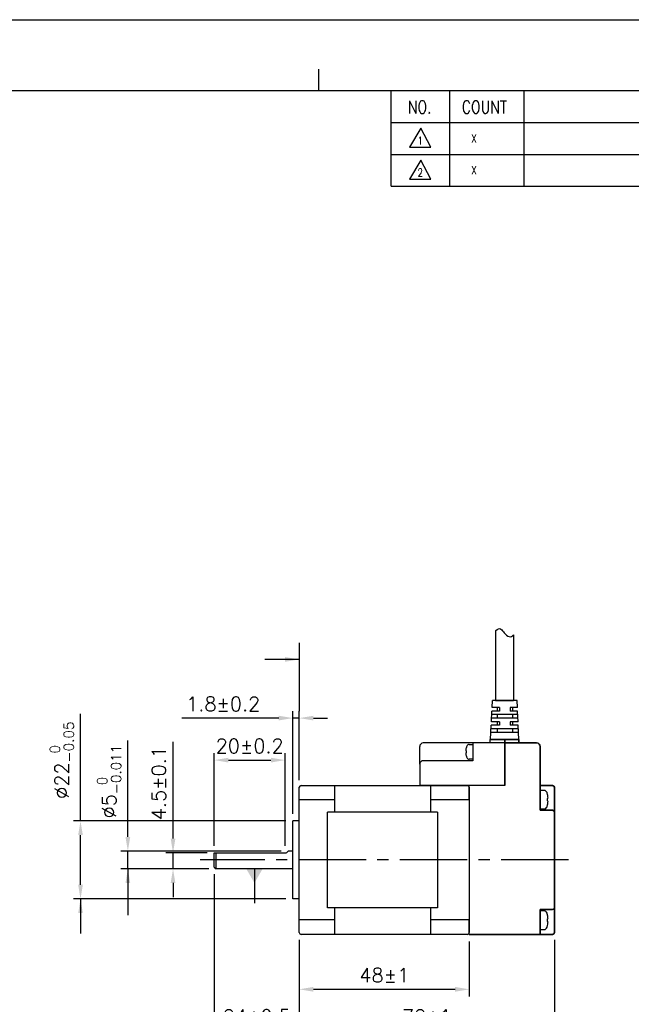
# Model space of a CAD drawing. Header units: millimetres. Extents: x 0 to 594, y 0 to 420.
# Tile 3 of 4: x 213 to 385, y 142 to 420. Entities that reach past the tile are written whole.
import ezdxf

# ---------------------------------------------------------------- set-up
doc = ezdxf.new("R2010")
doc.units = ezdxf.units.MM
doc.header["$PDSIZE"] = -1
doc.linetypes.add('CENTER2', pattern=[28.575, 19.05, -3.175, 3.175, -3.175])
doc.layers.add('SHEET', color=1, linetype='Continuous')
doc.layers.add('Visible (ISO)', color=7, linetype='Continuous', lineweight=50)
doc.styles.add('SHEET1', font='ROMANS.SHX', dxfattribs={"width": 0.8, "height": 3})
doc.styles.get("Standard").update_dxf_attribs({"font": 'txt.shx', "bigfont": 'whgtxt.shx'})
doc.dimstyles.new('2배', dxfattribs={"dimscale": 2, "dimtxt": 2, "dimasz": 2, "dimexe": 1, "dimexo": 1, "dimgap": 1, "dimtad": 1, "dimdec": 3, "dimzin": 9, "dimdsep": 46, "dimtxsty": 'Standard', "dimcen": 0, "dimclrd": 8, "dimclre": 8, "dimclrt": 3, "dimadec": 3, "dimazin": 2, "dimtfac": 1, "dimtdec": 3, "dimtmove": 0, "dimatfit": 3, "dimfxl": 0, "dimtolj": 1, "dimtzin": 1, "dimarcsym": 0})
doc.dimstyles.new('ISO-25', dxfattribs={"dimtxt": 2.5, "dimasz": 2.5, "dimexe": 1.25, "dimexo": 0.625, "dimtad": 1, "dimtxsty": 'Standard', "dimcen": 2.5, "dimadec": 0, "dimazin": 0, "dimtfac": 1, "dimtmove": 0, "dimatfit": 3, "dimfxl": 0, "dimarcsym": 0})

# ---------------------------------------------------------------- blocks, each defined once
blk = doc.blocks.new('*D6')
at = {"color": 8, "lineweight": -2}
for p, q in [((291.59, 160.46), (291.59, 144.46)), ((339.59, 159.96), (339.59, 144.46)), ((295.59, 146.46), (335.59, 146.46))]:
    blk.add_line(p, q, dxfattribs=at)
at = {"color": 8}
for points in [[(295.59, 147.13), (295.59, 145.79), (291.59, 146.46)], [(335.59, 147.13), (335.59, 145.79), (339.59, 146.46)]]:
    blk.add_solid(points, dxfattribs=at)
at = {"layer": 'Defpoints', "color": 0}
for p in [(291.59, 162.46), (339.59, 161.96), (339.59, 146.46)]:
    blk.add_point(p, dxfattribs=at)
at = {"color": 3, "insert": (315.59, 150.46), "char_height": 4, "attachment_point": 5}
blk.add_mtext('\\A1;48±1', dxfattribs=at)
blk = doc.blocks.new('*D11')
at = {"color": 8, "lineweight": -2}
for p, q in [((291.59, 160.46), (291.59, 132.78)), ((363.59, 160.46), (363.59, 132.78)), ((295.59, 134.78), (359.59, 134.78))]:
    blk.add_line(p, q, dxfattribs=at)
at = {"color": 8}
for points in [[(295.59, 135.45), (295.59, 134.12), (291.59, 134.78)], [(359.59, 135.45), (359.59, 134.12), (363.59, 134.78)]]:
    blk.add_solid(points, dxfattribs=at)
at = {"layer": 'Defpoints', "color": 0}
for p in [(291.59, 162.46), (363.59, 162.46), (363.59, 134.78)]:
    blk.add_point(p, dxfattribs=at)
at = {"color": 3, "insert": (327.59, 138.78), "char_height": 4, "attachment_point": 5}
blk.add_mtext('\\A1;72±1', dxfattribs=at)
blk = doc.blocks.new('*D13')
at = {"color": 8, "lineweight": -2}
for p, q in [((285.79, 222.97), (258.46, 222.97)), ((289.79, 195.96), (289.79, 224.97)), ((291.59, 222.97), (289.79, 222.97)), ((291.59, 205.46), (291.59, 224.97)), ((295.59, 222.97), (299.59, 222.97))]:
    blk.add_line(p, q, dxfattribs=at)
at = {"color": 8}
for points in [[(285.79, 223.64), (285.79, 222.31), (289.79, 222.97)], [(295.59, 223.64), (295.59, 222.31), (291.59, 222.97)]]:
    blk.add_solid(points, dxfattribs=at)
at = {"layer": 'Defpoints', "color": 0}
for p in [(291.59, 222.97), (291.59, 203.46), (289.79, 193.96)]:
    blk.add_point(p, dxfattribs=at)
at = {"color": 3, "insert": (270.12, 226.97), "char_height": 4, "attachment_point": 5}
blk.add_mtext('\\A1;1.8±0.2', dxfattribs=at)
blk = doc.blocks.new('*D14')
at = {"color": 8, "lineweight": -2}
for p, q in [((267.59, 178.96), (267.59, 132.78)), ((291.59, 160.46), (291.59, 132.78)), ((271.59, 134.78), (287.59, 134.78))]:
    blk.add_line(p, q, dxfattribs=at)
at = {"color": 8}
for points in [[(271.59, 135.45), (271.59, 134.12), (267.59, 134.78)], [(287.59, 135.45), (287.59, 134.12), (291.59, 134.78)]]:
    blk.add_solid(points, dxfattribs=at)
at = {"layer": 'Defpoints', "color": 0}
for p in [(267.59, 180.96), (291.59, 162.46), (291.59, 134.78)]:
    blk.add_point(p, dxfattribs=at)
at = {"color": 3, "insert": (279.59, 138.78), "char_height": 4, "attachment_point": 5}
blk.add_mtext('\\A1;24±0.5', dxfattribs=at)
blk = doc.blocks.new('*D15')
at = {"color": 8, "lineweight": -2}
for p, q in [((267.59, 186.96), (267.59, 213.12)), ((271.59, 211.12), (283.59, 211.12)), ((287.59, 186.96), (287.59, 213.12))]:
    blk.add_line(p, q, dxfattribs=at)
at = {"color": 8}
for points in [[(271.59, 211.78), (271.59, 210.45), (267.59, 211.12)], [(283.59, 211.78), (283.59, 210.45), (287.59, 211.12)]]:
    blk.add_solid(points, dxfattribs=at)
at = {"layer": 'Defpoints', "color": 0}
for p in [(287.59, 211.12), (267.59, 184.96), (287.59, 184.96)]:
    blk.add_point(p, dxfattribs=at)
at = {"color": 3, "insert": (277.59, 215.12), "char_height": 4, "attachment_point": 5}
blk.add_mtext('\\A1;20±0.2', dxfattribs=at)
blk = doc.blocks.new('*D16')
at = {"color": 8, "lineweight": -2}
for p, q in [((229.84, 193.96), (229.84, 224.22)), ((287.79, 193.96), (227.84, 193.96)), ((229.84, 175.96), (229.84, 189.96)), ((287.79, 171.96), (227.84, 171.96))]:
    blk.add_line(p, q, dxfattribs=at)
at = {"color": 8}
for points in [[(229.18, 189.96), (230.51, 189.96), (229.84, 193.96)], [(229.18, 175.96), (230.51, 175.96), (229.84, 171.96)]]:
    blk.add_solid(points, dxfattribs=at)
at = {"layer": 'Defpoints', "color": 0}
for p in [(229.84, 193.96), (289.79, 193.96), (289.79, 171.96)]:
    blk.add_point(p, dxfattribs=at)
at = {"color": 3, "insert": (224.58, 211.09), "char_height": 4, "attachment_point": 5, "rotation": 90}
blk.add_mtext('\\A1;%%C22{\\H2.800000;\\S 0^ -0.05;}', dxfattribs=at)
blk = doc.blocks.new('*D17')
at = {"color": 8, "lineweight": -2}
for p, q in [((255.96, 188.96), (255.96, 216.29)), ((265.59, 184.96), (253.96, 184.96)), ((255.96, 180.46), (255.96, 184.96)), ((266.09, 180.46), (253.96, 180.46)), ((255.96, 176.46), (255.96, 172.46))]:
    blk.add_line(p, q, dxfattribs=at)
at = {"color": 8}
for points in [[(255.3, 188.96), (256.63, 188.96), (255.96, 184.96)], [(255.3, 176.46), (256.63, 176.46), (255.96, 180.46)]]:
    blk.add_solid(points, dxfattribs=at)
at = {"layer": 'Defpoints', "color": 0}
for p in [(255.96, 184.96), (267.59, 184.96), (268.09, 180.46)]:
    blk.add_point(p, dxfattribs=at)
at = {"color": 3, "insert": (251.96, 204.62), "char_height": 4, "attachment_point": 5, "rotation": 90}
blk.add_mtext('\\A1;4.5±0.1', dxfattribs=at)
blk = doc.blocks.new('*D18')
at = {"color": 8, "lineweight": -2}
for p, q in [((243.21, 189.46), (243.21, 216.66)), ((286.46, 185.46), (241.21, 185.46)), ((243.21, 180.46), (243.21, 185.46)), ((266.09, 180.46), (241.21, 180.46)), ((243.21, 176.46), (243.21, 172.46))]:
    blk.add_line(p, q, dxfattribs=at)
at = {"color": 8}
for points in [[(242.54, 189.46), (243.88, 189.46), (243.21, 185.46)], [(242.54, 176.46), (243.88, 176.46), (243.21, 180.46)]]:
    blk.add_solid(points, dxfattribs=at)
at = {"layer": 'Defpoints', "color": 0}
for p in [(243.21, 185.46), (288.46, 185.46), (268.09, 180.46)]:
    blk.add_point(p, dxfattribs=at)
at = {"color": 3, "insert": (237.94, 205.06), "char_height": 4, "attachment_point": 5, "rotation": 90}
blk.add_mtext('\\A1;%%C5{\\H2.800000;\\S 0^ -0.011;}', dxfattribs=at)

msp = doc.modelspace()

# ---------------------------------------------------------------- linework, layer by layer
at = {"color": 4}
msp.add_line((297, 406), (297, 400), dxfattribs=at)
at = {"color": 0}
for p, q in [((346.9468, 247.6394), (347.0344, 247.7223)), ((347.0344, 247.7223), (347.4386, 248.009)), ((347.4386, 248.009), (347.8478, 248.1868)), ((347.8478, 248.1868), (348.2335, 248.2095)), ((348.2335, 248.2095), (348.5002, 248.1)), ((348.5002, 248.1), (348.746, 247.8979)), ((348.746, 247.8979), (348.9807, 247.6303)), ((348.9807, 247.6303), (349.2147, 247.3244)), ((349.2147, 247.3244), (349.459, 247.0072)), ((349.459, 247.0072), (349.7688, 246.653)), ((349.7688, 246.653), (350.1014, 246.3453)), ((350.1014, 246.3453), (350.4505, 246.1085)), ((350.4505, 246.1085), (350.8109, 245.9669)), ((350.8109, 245.9669), (351.177, 245.9452)), ((351.177, 245.9452), (351.4925, 246.0349)), ((351.4925, 246.0349), (351.7981, 246.2091)), ((351.7981, 246.2091), (352.0591, 246.4237))]:
    msp.add_line(p, q, dxfattribs=at)
for p, q in [((346.9468, 247.6394), (346.9468, 227.9556)), ((352.0591, 246.4237), (352.0591, 227.9556)), ((346, 225.9556), (346.0909, 227.9556)), ((353.0909, 227.9556), (346.0909, 227.9556)), ((352.1471, 227.9556), (346.8589, 227.9556)), ((346.9468, 227.9556), (352.0591, 227.9556)), ((351.7409, 227.9556), (347.4409, 227.9556)), ((349.5471, 227.9556), (351.7409, 227.9556)), ((353.1818, 225.9556), (353.0909, 227.9556)), ((348.0909, 225.9556), (346, 225.9556)), ((348.0909, 225.9556), (346, 225.9556)), ((347.4409, 225.9556), (347.4409, 224.9556)), ((348.0909, 225.9556), (348.0909, 224.9556)), ((353.1818, 225.9556), (351.0909, 225.9556)), ((351.0909, 225.9556), (351.0909, 224.9556)), ((351.7409, 225.9556), (351.7409, 224.9556)), ((345.8181, 221.9556), (345.9545, 224.9556)), ((353.3181, 222.9556), (345.8636, 222.9556)), ((353.2727, 223.9556), (345.9091, 223.9556)), ((348.0909, 224.9556), (345.9545, 224.9556)), ((348.0909, 224.9556), (345.9545, 224.9556)), ((347.4409, 223.9556), (347.4409, 222.9556)), ((353.2272, 224.9556), (351.0909, 224.9556)), ((351.7409, 223.9556), (351.7409, 222.9556)), ((353.3636, 221.9556), (353.2272, 224.9556)), ((345.5909, 216.9556), (345.7727, 220.9556)), ((353.4545, 219.9556), (345.7272, 219.9556)), ((348.0909, 220.9556), (345.7727, 220.9556)), ((348.0909, 221.9556), (345.8181, 221.9556)), ((347.4409, 221.9556), (347.4409, 220.9556)), ((347.4409, 219.9556), (347.4409, 218.9556)), ((348.0909, 221.9556), (348.0909, 220.9556)), ((353.3636, 221.9556), (351.0909, 221.9556)), ((351.0909, 221.9556), (351.0909, 220.9556)), ((353.4091, 220.9556), (351.0909, 220.9556)), ((351.7409, 221.9556), (351.7409, 220.9556)), ((351.7409, 219.9556), (351.7409, 218.9556)), ((353.5909, 216.9556), (353.4091, 220.9556)), ((349.5909, 216.9556), (345.3409, 216.9556)), ((345.3409, 216.9556), (345.3409, 215.9556)), ((353.5, 218.9556), (345.6818, 218.9556)), ((347.0347, 216.9556), (352.1471, 216.9556)), ((349.5909, 215.7471), (349.5909, 216.7471)), ((325.5909, 209.9556), (325.5909, 214.9556)), ((349.5909, 215.9556), (326.5909, 215.9556)), ((340.5909, 215.9556), (340.5909, 210.9556)), ((340.5909, 215.5556), (340.5909, 211.3556)), ((349.5909, 215.9556), (349.5909, 203.9556)), ((325.5909, 209.9556), (325.5909, 203.9556)), ((340.5909, 210.9556), (326.5909, 210.9556)), ((291.5909, 162.4556), (291.5909, 203.4556)), ((292.0909, 203.9556), (339.0909, 203.9556)), ((301.5909, 196.4556), (301.5909, 203.9556)), ((349.5909, 203.9556), (325.5909, 203.9556)), ((328.5909, 203.9556), (328.5909, 196.4556)), ((339.5909, 199.8965), (339.5909, 203.9556)), ((339.5909, 203.4556), (339.5909, 162.4556)), ((359.5909, 202.5806), (359.5909, 197.3306)), ((301.5909, 199.8965), (291.5909, 199.8965)), ((339.5909, 199.8965), (328.5909, 199.8965)), ((330.5909, 196.4556), (299.5909, 196.4556)), ((299.5909, 169.4556), (299.5909, 196.4556)), ((330.5909, 196.4556), (330.5909, 169.4556)), ((289.7909, 171.9556), (289.7909, 193.9556)), ((291.5909, 193.9556), (289.7909, 193.9556)), ((267.5909, 180.9556), (267.5909, 184.9556)), ((267.5909, 184.9556), (287.5909, 184.9556)), ((268.0909, 180.4556), (268.0909, 184.9556)), ((289.7909, 185.4556), (288.4569, 185.4556)), ((267.5909, 180.9556), (268.0909, 180.4556)), ((289.7909, 180.4556), (268.0909, 180.4556)), ((291.5909, 171.9556), (289.7909, 171.9556)), ((330.5909, 169.4556), (299.5909, 169.4556)), ((301.5909, 161.9556), (301.5909, 169.4556)), ((328.5909, 169.4556), (328.5909, 161.9556)), ((359.5909, 168.5806), (359.5909, 163.3306)), ((301.5909, 166.0147), (291.5909, 166.0147)), ((339.5909, 166.0147), (328.5909, 166.0147)), ((339.5909, 161.9556), (339.5909, 166.0147)), ((339.0909, 161.9556), (292.0909, 161.9556))]:
    msp.add_line(p, q)
at = {"color": 8}
msp.add_line((291.5909, 244.1833), (291.5909, 224.9729), dxfattribs=at)
at = {"lineweight": 35}
for p, q in [((347.4409, 227.9556), (349.5471, 227.9556)), ((353.5909, 216.9556), (349.5909, 216.9556)), ((349.5909, 215.9556), (349.5909, 216.9556)), ((353.5909, 215.9556), (353.5909, 216.9556)), ((349.5909, 215.9556), (349.5909, 214.9556)), ((349.5909, 215.9556), (358.5909, 215.9556)), ((349.5909, 203.9556), (349.5909, 214.9556)), ((359.5909, 214.9556), (359.5909, 203.579)), ((359.5909, 203.9556), (363.0909, 203.9556)), ((359.5909, 203.579), (359.5909, 202.0026)), ((363.5909, 203.4556), (363.5909, 199.9556)), ((359.5909, 198.4556), (359.5909, 202.0026)), ((359.5909, 198.4556), (359.5909, 196.9556)), ((363.5909, 199.9556), (363.5909, 196.4556)), ((359.5909, 196.9556), (363.0909, 196.9556)), ((363.5909, 196.4556), (363.5909, 169.4556)), ((363.5909, 169.4556), (363.5909, 165.9556)), ((363.0909, 168.9556), (359.5909, 168.9556)), ((359.5909, 167.4556), (359.5909, 168.9556)), ((359.5909, 161.9556), (359.5909, 167.4556)), ((363.5909, 165.9556), (363.5909, 162.4556)), ((359.5909, 161.9556), (339.5909, 161.9556)), ((363.0909, 161.9556), (359.5909, 161.9556))]:
    msp.add_line(p, q, dxfattribs=at)
at = {"extrusion": (1e-16, -1, 0)}
for p, q in [((338.7758, 214.6668), (338.7758, 214.6983)), ((338.7758, 214.6983), (338.7758, 214.6668)), ((339.5589, 215.5556), (340.5909, 215.5556)), ((338.7758, 213.1777), (338.7758, 213.7335)), ((338.7758, 212.2129), (338.7758, 212.2443)), ((340.5909, 211.3556), (339.5589, 211.3556))]:
    msp.add_line(p, q, dxfattribs=at)
at = {"extrusion": (-1e-16, -1, 0)}
for p, q in [((360.6808, 202.5806), (359.5909, 202.5806)), ((361.6597, 201.4696), (361.6597, 201.509)), ((361.6597, 201.509), (361.6597, 201.4696)), ((361.6597, 199.6082), (361.6597, 200.3029)), ((359.5909, 197.3306), (360.6808, 197.3306)), ((361.6597, 198.4022), (361.6597, 198.4415)), ((360.6808, 168.5806), (359.5909, 168.5806)), ((361.6597, 167.4696), (361.6597, 167.509)), ((361.6597, 167.509), (361.6597, 167.4696)), ((361.6597, 165.6082), (361.6597, 166.3029)), ((361.6597, 164.4022), (361.6597, 164.4415)), ((359.5909, 163.3306), (360.6808, 163.3306))]:
    msp.add_line(p, q, dxfattribs=at)
at = {"color": 1, "linetype": 'CENTER2'}
msp.add_line((367.5909, 182.9556), (263.5909, 182.9556), dxfattribs=at)
at = {"color": 6}
msp.add_lwpolyline([(0, 420), (594, 420), (594, 0), (0, 0)], close=True, dxfattribs=at)
at = {"color": 4}
msp.add_lwpolyline([(20, 400), (574, 400), (574, 20), (20, 20)], close=True, dxfattribs=at)
for centre, radius, start, end in [((326.5909, 214.9556), 1, 90, 180), ((344.0309, 213.4557), 5.4, 162.851596, 166.696381), ((339.5589, 214.8356), 0.72, 90, 162.851596), ((344.0309, 213.4555), 5.4, 193.303619, 197.148404), ((339.5589, 212.0756), 0.72, 197.148404, 270), ((326.5909, 209.9556), 1, 90, 180), ((292.0909, 203.4556), 0.5, 90, 180), ((339.0909, 203.4556), 0.5, 360, 90), ((360.6808, 201.6806), 0.9, 17.148404, 90), ((355.0909, 199.9557), 6.75, 13.303619, 17.148404), ((360.6808, 198.2306), 0.9, 270, 342.851596), ((355.0909, 199.9554), 6.75, 342.851596, 346.696381), ((287.5909, 185.9556), 1, 270, 330), ((360.6808, 167.6806), 0.9, 17.148404, 90), ((355.0909, 165.9557), 6.75, 13.303619, 17.148404), ((360.6808, 164.2306), 0.9, 270, 342.851596), ((355.0909, 165.9554), 6.75, 342.851596, 346.696381), ((292.0909, 162.4556), 0.5, 180, 270), ((339.0909, 162.4556), 0.5, 270, 360)]:
    msp.add_arc(centre, radius, start, end)
at = {"lineweight": 35}
for centre, radius, start, end in [((358.5909, 214.9556), 1, 0, 90), ((363.0909, 203.4556), 0.5, 0, 90), ((363.0909, 196.4556), 0.5, 0, 90), ((363.0909, 169.4556), 0.5, 270, 0), ((363.0909, 162.4556), 0.5, 270, 0)]:
    msp.add_arc(centre, radius, start, end, dxfattribs=at)
for points in [[(338.662, 213.865), (338.6658, 213.9553), (338.6724, 214.0471), (338.6821, 214.1397)], [(338.6821, 213.7427), (338.6724, 213.7839), (338.6658, 213.8248), (338.662, 213.865)], [(338.662, 213.0462), (338.6658, 213.0864), (338.6724, 213.1272), (338.6821, 213.1685)], [(338.6821, 212.7714), (338.6724, 212.864), (338.6658, 212.9558), (338.662, 213.0462)], [(338.682, 213.7429), (338.682, 213.7428), (338.6821, 213.7428), (338.6821, 213.7427)], [(361.802, 200.4673), (361.7972, 200.5802), (361.7889, 200.695), (361.7769, 200.8107)], [(361.7769, 200.3144), (361.7889, 200.366), (361.7972, 200.4171), (361.802, 200.4673)], [(361.777, 200.3148), (361.7769, 200.3147), (361.7769, 200.3145), (361.7769, 200.3144)], [(361.802, 199.4438), (361.7972, 199.4941), (361.7889, 199.5451), (361.7769, 199.5967)], [(361.7769, 199.1004), (361.7889, 199.2162), (361.7972, 199.3309), (361.802, 199.4438)], [(361.802, 166.4673), (361.7972, 166.5802), (361.7889, 166.695), (361.7769, 166.8107)], [(361.7769, 166.3144), (361.7889, 166.366), (361.7972, 166.4171), (361.802, 166.4673)], [(361.777, 166.3148), (361.7769, 166.3147), (361.7769, 166.3145), (361.7769, 166.3144)], [(361.802, 165.4438), (361.7972, 165.4941), (361.7889, 165.5451), (361.7769, 165.5967)], [(361.7769, 165.1004), (361.7889, 165.2162), (361.7972, 165.3309), (361.802, 165.4438)]]:
    msp.add_open_spline(points, degree=3)
for points, knots in [([(338.6821, 214.1397), (338.7021, 214.2973), (338.7294, 214.4562), (338.7677, 214.6312), (338.7717, 214.649), (338.7758, 214.6668)], [13.853196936, 13.853196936, 13.853196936, 13.853196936, 14.222938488, 14.222938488, 14.264868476, 14.264868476, 14.264868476, 14.264868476]), ([(338.7758, 213.7335), (338.7717, 213.7338), (338.7677, 213.7341), (338.7294, 213.7371), (338.7021, 213.7399), (338.6821, 213.7427)], [12.353396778, 12.353396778, 12.353396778, 12.353396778, 12.395326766, 12.395326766, 12.765068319, 12.765068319, 12.765068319, 12.765068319]), ([(338.6821, 213.7427), (338.7021, 213.7399), (338.7294, 213.7371), (338.7676, 213.7341), (338.7715, 213.7338), (338.7755, 213.7335)], [13.853196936, 13.853196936, 13.853196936, 13.853196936, 14.222938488, 14.222938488, 14.263757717, 14.263757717, 14.263757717, 14.263757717]), ([(338.6821, 213.1685), (338.7021, 213.1712), (338.7294, 213.174), (338.7677, 213.177), (338.7717, 213.1774), (338.7758, 213.1777)], [13.853196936, 13.853196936, 13.853196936, 13.853196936, 14.222938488, 14.222938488, 14.264868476, 14.264868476, 14.264868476, 14.264868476]), ([(338.7758, 212.2443), (338.7717, 212.2621), (338.7677, 212.2799), (338.7294, 212.455), (338.7021, 212.6138), (338.6821, 212.7714)], [12.353396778, 12.353396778, 12.353396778, 12.353396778, 12.395326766, 12.395326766, 12.765068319, 12.765068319, 12.765068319, 12.765068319]), ([(361.7769, 200.8107), (361.7519, 201.0078), (361.7177, 201.2063), (361.6698, 201.4251), (361.6648, 201.4474), (361.6597, 201.4696)], [13.853196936, 13.853196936, 13.853196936, 13.853196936, 14.222938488, 14.222938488, 14.264868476, 14.264868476, 14.264868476, 14.264868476]), ([(361.6597, 200.3029), (361.6648, 200.3033), (361.6698, 200.3037), (361.7177, 200.3075), (361.7519, 200.311), (361.7769, 200.3144)], [12.353396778, 12.353396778, 12.353396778, 12.353396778, 12.395326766, 12.395326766, 12.765068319, 12.765068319, 12.765068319, 12.765068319]), ([(361.7769, 200.3144), (361.7519, 200.311), (361.7177, 200.3075), (361.67, 200.3037), (361.6651, 200.3033), (361.6601, 200.303)], [13.853196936, 13.853196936, 13.853196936, 13.853196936, 14.222938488, 14.222938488, 14.263757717, 14.263757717, 14.263757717, 14.263757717]), ([(361.7769, 199.5967), (361.7519, 199.6001), (361.7177, 199.6036), (361.6698, 199.6074), (361.6648, 199.6078), (361.6597, 199.6082)], [13.853196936, 13.853196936, 13.853196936, 13.853196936, 14.222938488, 14.222938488, 14.264868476, 14.264868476, 14.264868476, 14.264868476]), ([(361.6597, 198.4415), (361.6648, 198.4637), (361.6698, 198.486), (361.7177, 198.7048), (361.7519, 198.9034), (361.7769, 199.1004)], [12.353396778, 12.353396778, 12.353396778, 12.353396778, 12.395326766, 12.395326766, 12.765068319, 12.765068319, 12.765068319, 12.765068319]), ([(361.7769, 166.8107), (361.7519, 167.0078), (361.7177, 167.2063), (361.6698, 167.4251), (361.6648, 167.4474), (361.6597, 167.4696)], [13.853196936, 13.853196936, 13.853196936, 13.853196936, 14.222938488, 14.222938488, 14.264868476, 14.264868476, 14.264868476, 14.264868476]), ([(361.6597, 166.3029), (361.6648, 166.3033), (361.6698, 166.3037), (361.7177, 166.3075), (361.7519, 166.311), (361.7769, 166.3144)], [12.353396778, 12.353396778, 12.353396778, 12.353396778, 12.395326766, 12.395326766, 12.765068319, 12.765068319, 12.765068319, 12.765068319]), ([(361.7769, 165.5967), (361.7519, 165.6001), (361.7177, 165.6036), (361.6698, 165.6074), (361.6648, 165.6078), (361.6597, 165.6082)], [13.853196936, 13.853196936, 13.853196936, 13.853196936, 14.222938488, 14.222938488, 14.264868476, 14.264868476, 14.264868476, 14.264868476]), ([(361.6597, 164.4415), (361.6648, 164.4637), (361.6698, 164.486), (361.7177, 164.7048), (361.7519, 164.9034), (361.7769, 165.1004)], [12.353396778, 12.353396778, 12.353396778, 12.353396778, 12.395326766, 12.395326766, 12.765068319, 12.765068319, 12.765068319, 12.765068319]), ([(361.7769, 166.3144), (361.7519, 166.311), (361.7177, 166.3075), (361.67, 166.3037), (361.6651, 166.3033), (361.6601, 166.303)], [13.853196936, 13.853196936, 13.853196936, 13.853196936, 14.222938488, 14.222938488, 14.263757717, 14.263757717, 14.263757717, 14.263757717])]:
    msp.add_open_spline(points, degree=3, knots=knots)
at = {"layer": 'SHEET', "color": 7}
for q in [(317.5, 400), (574, 373)]:
    msp.add_line((317.5, 373), q, dxfattribs=at)
at = {"layer": 'SHEET'}
for p, q in [((334, 400), (334, 373)), ((355, 400), (355, 373)), ((317.5, 391), (574, 391)), ((317.5, 382), (574, 382))]:
    msp.add_line(p, q, dxfattribs=at)
at = {"layer": 'SHEET', "color": 1, "linetype": 'Continuous'}
for p, q in [((325.9146, 389.416), (322.7394, 384.0064)), ((328.737, 384.0064), (325.9146, 389.416)), ((322.7394, 384.0064), (328.737, 384.0064)), ((325.9146, 380.416), (322.7394, 375.0064)), ((328.737, 375.0064), (325.9146, 380.416)), ((322.7394, 375.0064), (328.737, 375.0064))]:
    msp.add_line(p, q, dxfattribs=at)
at = {"layer": 'Visible (ISO)', "lineweight": 35}
msp.add_line((345.6544, 216.9556), (353.5274, 216.9556), dxfattribs=at)
msp.add_line((345.6544, 216.9556), (353.5274, 216.9556), dxfattribs=at)

# ---------------------------------------------------------------- texts
at = {"layer": 'SHEET', "style": 'SHEET1', "width": 0.8}
for s, height, p in [('NO.', 3.6, (322.256, 393.5466)), ('COUNT', 3.6, (337.4711, 393.5466)), ('1', 2.25, (324.9764, 384.746)), ('X', 2.25, (340.1186, 385.3874)), ('2', 2.25, (324.9764, 375.746)), ('X', 2.25, (340.1186, 376.3874))]:
    msp.add_text(s, height=height, dxfattribs=at).set_placement(p)

# ---------------------------------------------------------------- dimensions: what is measured, and where the dimension line sits
for base, p1, p2, picture, middle in [((291.5909, 222.9729), (289.7909, 193.9556), (291.5909, 203.4556), '*D13', (270.1242, 222.9729)), ((287.5909, 211.1178), (267.5909, 184.9556), (287.5909, 184.9556), '*D15', (277.5909, 211.1178))]:
    dim = msp.add_linear_dim(base=base, p1=p1, p2=p2, dimstyle='ISO-25', override={"dimscale": 2, "dimtxt": 2, "dimasz": 2, "dimexe": 1, "dimexo": 1, "dimgap": 1, "dimdec": 3, "dimzin": 9, "dimdsep": 46, "dimcen": 0, "dimclrd": 8, "dimclre": 8, "dimclrt": 3, "dimadec": 3, "dimazin": 2, "dimtol": 1, "dimtp": 0.2, "dimtm": 0.2, "dimtdec": 3, "dimfxl": 0.6, "dimtolj": 1, "dimtzin": 9, "dimarcsym": 1})
    dim.commit()
    dim.dimension.update_dxf_attribs({"geometry": picture, "text_midpoint": middle, "dimtype": 160})
for base, p1, p2, override, picture, middle in [((229.8428, 193.9556), (289.7909, 171.9556), (289.7909, 193.9556), {"dimscale": 2, "dimtxt": 2, "dimasz": 2, "dimexe": 1, "dimexo": 1, "dimgap": 1, "dimdec": 3, "dimzin": 9, "dimdsep": 46, "dimcen": 0, "dimclrd": 8, "dimclre": 8, "dimclrt": 3, "dimadec": 3, "dimazin": 2, "dimtol": 1, "dimtm": 0.05, "dimtfac": 0.7, "dimtdec": 3, "dimfxl": 0.6, "dimtolj": 1, "dimtzin": 9, "dimarcsym": 1}, '*D16', (224.5762, 211.0889)), ((243.2098, 185.4556), (268.0909, 180.4556), (288.4569, 185.4556), {"dimscale": 2, "dimtxt": 2, "dimasz": 2, "dimexe": 1, "dimexo": 1, "dimgap": 1, "dimdec": 3, "dimzin": 9, "dimdsep": 46, "dimcen": 0, "dimclrd": 8, "dimclre": 8, "dimclrt": 3, "dimadec": 3, "dimazin": 2, "dimtol": 1, "dimtm": 0.011, "dimtfac": 0.7, "dimtdec": 3, "dimfxl": 0.6, "dimtolj": 1, "dimtzin": 9, "dimarcsym": 1}, '*D18', (237.9431, 205.0556))]:
    dim = msp.add_linear_dim(base=base, p1=p1, p2=p2, angle=90, text='%%C<>', dimstyle='ISO-25', override=override)
    dim.commit()
    dim.dimension.update_dxf_attribs({"geometry": picture, "text_midpoint": middle})
dim = msp.add_linear_dim(base=(255.9635, 184.9556), p1=(268.0909, 180.4556), p2=(267.5909, 184.9556), angle=90, dimstyle='ISO-25', override={"dimscale": 2, "dimtxt": 2, "dimasz": 2, "dimexe": 1, "dimexo": 1, "dimgap": 1, "dimdec": 3, "dimzin": 9, "dimdsep": 46, "dimcen": 0, "dimclrd": 8, "dimclre": 8, "dimclrt": 3, "dimadec": 3, "dimazin": 2, "dimtol": 1, "dimtp": 0.1, "dimtm": 0.1, "dimtdec": 3, "dimfxl": 0.6, "dimtolj": 1, "dimtzin": 9, "dimarcsym": 1})
dim.commit()
dim.dimension.update_dxf_attribs({"geometry": '*D17', "text_midpoint": (251.9635, 204.6222)})
for base, p1, p2, override, picture, middle in [((291.5909, 134.784), (267.5909, 180.9556), (291.5909, 162.4556), {"dimscale": 2, "dimtxt": 2, "dimasz": 2, "dimexe": 1, "dimexo": 1, "dimgap": 1, "dimdec": 3, "dimzin": 9, "dimdsep": 46, "dimcen": 0, "dimclrd": 8, "dimclre": 8, "dimclrt": 3, "dimadec": 3, "dimazin": 2, "dimtol": 1, "dimtp": 0.5, "dimtm": 0.5, "dimtdec": 3, "dimfxl": 0.6, "dimtolj": 1, "dimtzin": 9, "dimarcsym": 1}, '*D14', (279.5909, 138.784)), ((339.5909, 146.4602), (291.5909, 162.4556), (339.5909, 161.9556), {"dimscale": 2, "dimtxt": 2, "dimasz": 2, "dimexe": 1, "dimexo": 1, "dimgap": 1, "dimdec": 3, "dimzin": 9, "dimdsep": 46, "dimcen": 0, "dimclrd": 8, "dimclre": 8, "dimclrt": 3, "dimadec": 3, "dimazin": 2, "dimtol": 1, "dimtp": 1, "dimtm": 1, "dimtdec": 3, "dimfxl": 0.6, "dimtolj": 1, "dimtzin": 9, "dimarcsym": 1}, '*D6', (315.5909, 150.4602)), ((363.5909, 134.784), (291.5909, 162.4556), (363.5909, 162.4556), {"dimscale": 2, "dimtxt": 2, "dimasz": 2, "dimexe": 1, "dimexo": 1, "dimgap": 1, "dimdec": 3, "dimzin": 9, "dimdsep": 46, "dimcen": 0, "dimclrd": 8, "dimclre": 8, "dimclrt": 3, "dimadec": 3, "dimazin": 2, "dimtol": 1, "dimtp": 1, "dimtm": 1, "dimtdec": 3, "dimfxl": 0.6, "dimtolj": 1, "dimtzin": 9, "dimarcsym": 1}, '*D11', (327.5909, 138.784))]:
    dim = msp.add_linear_dim(base=base, p1=p1, p2=p2, dimstyle='ISO-25', override=override)
    dim.commit()
    dim.dimension.update_dxf_attribs({"geometry": picture, "text_midpoint": middle})

# ---------------------------------------------------------------- leaders
for points in [[(291.5909, 239.5236), (281.8829, 239.5236)], [(243.2098, 180.4556), (243.2098, 167.3922)], [(229.8428, 171.9556), (229.8428, 162.2476)]]:
    msp.add_leader(points, dimstyle='2배')
msp.add_leader([(278.9409, 180.4556), (278.9409, 170.7476)], dimstyle='ISO-25', override={"dimscale": 2, "dimtxt": 2, "dimasz": 2, "dimexe": 1, "dimexo": 1, "dimgap": 1, "dimdec": 3, "dimzin": 9, "dimdsep": 46, "dimcen": 0, "dimclrd": 8, "dimclre": 8, "dimclrt": 3, "dimadec": 3, "dimazin": 2, "dimtdec": 3, "dimldrblk": 'DatumFilled', "dimfxl": 0.6, "dimtolj": 1, "dimtzin": 1, "dimarcsym": 1})

doc.saveas('drawing.dxf')
